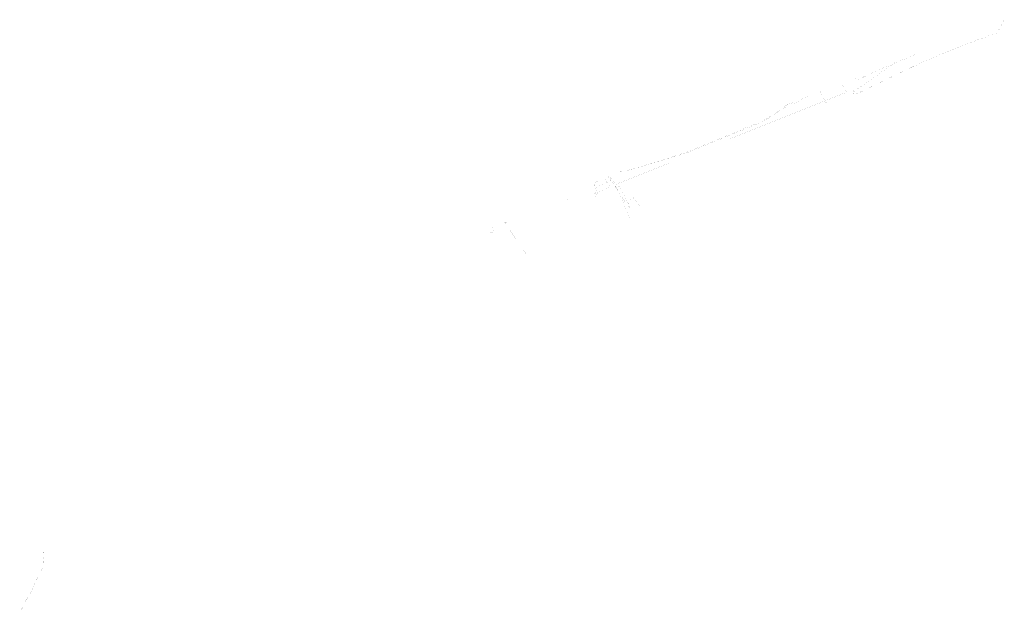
# Model space of a CAD drawing. Header units: metres. Extents: x 189710 to 199671, y 580425 to 586712.
# Tile 36 of 41: x 194693 to 195902, y 585612 to 586341. Entities that reach past the tile are written whole.
import ezdxf

# ---------------------------------------------------------------- set-up
doc = ezdxf.new("R2010")
doc.units = ezdxf.units.M
for name, color, linetype, lineweight in [('B-OI-KL-datatransport_KPN-G', 3, 'DATA_KPN', 18), ('B-OI-KL-gas lage druk_Stedin-G', 40, 'GAS_LD_STEDIN', 18), ('B-OI-KL-hoogspanning_Tennet-G', 1, 'HS_TENNET', 18), ('B-OI-KL-laagspanning_Liander-G', 14, 'LS_LIANDER', 18), ('B-OI-KL-middenspanning_Liander-G', 12, 'MS_LIANDER', 18), ('B-OI-KL-riool onder druk_Gemeente-G', 212, 'RIO_DRUK_GEMEENTELIJK', 18), ('B-OI-KL-water_Vitens-G', 5, 'WATER_VITENS', 18)]:
    doc.layers.add(name, color=color, linetype=linetype, lineweight=lineweight)
doc.styles.add('rtw_iso', font='iso-rtw.shx')
doc.linetypes.add('DATA_KPN', pattern='A,12.7,-5.08,["KPDA",rtw_iso,S=2.54,R=0,X=-2.54,Y=-1.27],-6.35', length=24.13)
doc.linetypes.add('GAS_LD_STEDIN', pattern='A,12.7,-5.08,["STLD",rtw_iso,S=2.54,R=0,X=-2.54,Y=-1.27],-6.35', length=24.13)
doc.linetypes.add('HS_TENNET', pattern='A,12.7,-5.08,["TEHS",rtw_iso,S=2.54,R=0,X=-2.54,Y=-1.27],-6.35', length=24.13)
doc.linetypes.add('LS_LIANDER', pattern='A,12.7,-5.08,["LILS",rtw_iso,S=2.54,R=0,X=-2.54,Y=-1.27],-6.35', length=24.13)
doc.linetypes.add('MS_LIANDER', pattern='A,12.7,-5.08,["LIMS",rtw_iso,S=2.54,R=0,X=-2.54,Y=-1.27],-6.35', length=24.13)
doc.linetypes.add('RIO_DRUK_GEMEENTELIJK', pattern='A,12.7,-5.08,["GEDR",rtw_iso,S=2.54,R=0,X=-2.54,Y=-1.27],-6.35', length=24.13)
doc.linetypes.add('WATER_VITENS', pattern='A,12.7,-5.08,["VIWL",rtw_iso,S=2.54,R=0,X=-2.54,Y=-1.27],-6.35', length=24.13)

msp = doc.modelspace()

# ---------------------------------------------------------------- linework, layer by layer
at = {"layer": 'B-OI-KL-datatransport_KPN-G', "ltscale": 0.5, "const_width": 0.05, "flags": 128}
for points in [[(195641.5, 586238.8), (195611.5, 586219.2), (195604.5, 586215.2), (195602.8, 586214.5), (195516.5, 586179.2), (195500.8, 586173.5), (195495.2, 586171.8), (195436.5, 586154.2), (195427.8, 586154.2)], [(195411.2, 586146.2), (195418.2, 586136.5), (195418.2, 586135.2), (195417.8, 586135.2), (195399.8, 586127.5), (195398.5, 586127.2), (195398.5, 586127.5)]]:
    msp.add_lwpolyline(points, dxfattribs=at)
at = {"layer": 'B-OI-KL-gas lage druk_Stedin-G', "ltscale": 0.5, "const_width": 0.05, "flags": 128}
for points in [[(195792.2, 586297.8), (195743.8, 586277.5), (195735.8, 586273.8), (195723.5, 586267.8), (195722.8, 586267.8), (195716.5, 586268.5)], [(195675.8, 586252.8), (195683.2, 586237.8)], [(195401.8, 586142.5), (195399.8, 586141.2)], [(195438.8, 586114.2), (195417.8, 586145.2), (195415.8, 586148.8), (195415.8, 586149.2)], [(195438.8, 586114.2), (195439.5, 586115.5)], [(195438.8, 586114.2), (195442.5, 586108.8)]]:
    msp.add_lwpolyline(points, dxfattribs=at)
at = {"layer": 'B-OI-KL-hoogspanning_Tennet-G', "ltscale": 0.5, "const_width": 0.05, "flags": 128}
for points in [[(195289.5, 586091.5), (195288.5, 586092.8)], [(195289.5, 586091.2), (195288.8, 586090.8), (195288.8, 586089.8), (195289.2, 586089.2), (195290.2, 586089.2), (195290.5, 586089.5)], [(195289.5, 586091.5), (195290.8, 586091.5), (195290.8, 586091.2), (195290.8, 586089.8)], [(195289.5, 586091.5), (195289.5, 586091.2)], [(195289.5, 586091.2), (195290.5, 586089.8)], [(195290.5, 586089.8), (195290.8, 586089.8)], [(195290.5, 586089.8), (195290.5, 586089.5)], [(195290.5, 586089.5), (195290.8, 586089.5)], [(195290.8, 586089.8), (195290.8, 586089.5)], [(195290.8, 586089.5), (195314.8, 586053.2)]]:
    msp.add_lwpolyline(points, dxfattribs=at)
at = {"layer": 'B-OI-KL-laagspanning_Liander-G', "ltscale": 0.5, "const_width": 0.05, "flags": 128}
for points in [[(195675.8, 586252.5), (195685.2, 586235.2), (195667.8, 586226.5), (195667.5, 586225.8)], [(195639.2, 586238.2), (195634.5, 586236.2), (195632.5, 586234.8), (195631.2, 586233.2), (195628.2, 586231.2), (195613.5, 586221.2), (195609.8, 586219.2), (195603.8, 586215.8), (195599.8, 586214.2), (195583.5, 586207.8), (195569.2, 586201.5), (195517.8, 586180.5), (195512.2, 586178.5), (195497.2, 586173.2), (195483.2, 586168.8), (195450.5, 586158.8), (195437.5, 586155.2), (195428.8, 586154.8)], [(195418.5, 586144.5), (195414.5, 586141.5), (195413.8, 586141.5), (195399.8, 586133.8), (195402.2, 586127.5), (195401.8, 586127.2), (195399.5, 586125.8)], [(195418.2, 586145.8), (195417.5, 586145.8), (195416.8, 586146.8), (195415.8, 586148.5)], [(195418.2, 586145.8), (195419.2, 586145.8), (195418.5, 586144.8)], [(195418.2, 586145.8), (195418.5, 586144.8)], [(195418.5, 586144.8), (195418.5, 586144.5)], [(195418.5, 586144.5), (195424.5, 586136.2), (195425.2, 586135.8), (195427.8, 586137.2), (195430.2, 586134.5), (195430.5, 586132.8), (195432.2, 586130.2), (195439.2, 586117.8)], [(195364.2, 586124.5), (195366.5, 586119.5)], [(195439.2, 586117.8), (195447.2, 586122.2), (195456.5, 586108.8)], [(195439.2, 586117.8), (195442.2, 586111.5), (195441.8, 586111.2), (195442.5, 586110.2)], [(194722.2, 585688.2), (194722.8, 585678.2), (194722.5, 585669.5), (194712.5, 585650.2), (194707.5, 585637.8), (194701.8, 585629.5), (194693.5, 585612.2)]]:
    msp.add_lwpolyline(points, dxfattribs=at)
at = {"layer": 'B-OI-KL-middenspanning_Liander-G', "ltscale": 0.5, "const_width": 0.05, "flags": 128}
msp.add_lwpolyline([(195639.2, 586238.2), (195634.5, 586236.2), (195632.5, 586234.8), (195631.2, 586233.2), (195628.2, 586231.2), (195613.5, 586221.2), (195609.8, 586219.2), (195603.8, 586215.8), (195599.8, 586214.2), (195583.5, 586207.8), (195569.2, 586201.5), (195517.8, 586180.5), (195512.2, 586178.5), (195497.2, 586173.2), (195483.2, 586168.8), (195450.5, 586158.8), (195437.5, 586155.2), (195428.8, 586154.8)], dxfattribs=at)
at = {"layer": 'B-OI-KL-riool onder druk_Gemeente-G', "ltscale": 0.5, "const_width": 0.05, "flags": 128}
for points in [[(195717.2, 586253.8), (195724.8, 586257.8), (195727.8, 586259.8), (195767.8, 586288.5), (195767.5, 586289.5)], [(195717.2, 586253.8), (195713.5, 586253.8), (195712.5, 586253.5), (195424.8, 586138.5)], [(195717.2, 586253.8), (195717.2, 586252.8), (195717.8, 586252.5), (195718.8, 586252.2)], [(195378.2, 586177.5), (195377.2, 586178.2)], [(195378.2, 586177.5), (195377.8, 586175.8)], [(195378.2, 586177.5), (195379.2, 586178.2)], [(195424.8, 586138.5), (195416.5, 586150.5)], [(195424.8, 586138.5), (195440.8, 586100.5), (195441.5, 586097.8), (195441.2, 586097.8)], [(195442.8, 586095.2), (195441.8, 586095.8)], [(195442.8, 586095.2), (195442.5, 586093.5)], [(195442.8, 586095.2), (195443.8, 586095.8)]]:
    msp.add_lwpolyline(points, dxfattribs=at)
at = {"layer": 'B-OI-KL-water_Vitens-G', "ltscale": 0.5, "const_width": 0.05, "flags": 128}
for points in [[(195901.8, 586340.8), (195893.2, 586324.8), (195854.8, 586310.8), (195850.2, 586308.8), (195823.8, 586298.2), (195814.8, 586294.2), (195790.8, 586283.8), (195786.8, 586281.8), (195723.5, 586251.2), (195720.8, 586250.2), (195713.5, 586249.5), (195710.5, 586249.8), (195701.5, 586262.8), (195700.8, 586262.8)], [(195661.2, 586247.5), (195642.2, 586236.5), (195638.8, 586236.5), (195635.5, 586237.2), (195635.5, 586237.5)], [(195403.2, 586143.5), (195398.5, 586137.5), (195398.5, 586136.8), (195400.8, 586131.8), (195400.2, 586124.2), (195399.8, 586123.8), (195398.2, 586123.5), (195397.2, 586123.8), (195397.2, 586124.2)], [(195272.8, 586087.2), (195273.5, 586086.8), (195275.5, 586082.2), (195275.5, 586081.2), (195268.5, 586077.5), (195266.8, 586077.5)]]:
    msp.add_lwpolyline(points, dxfattribs=at)

doc.saveas('drawing.dxf')
